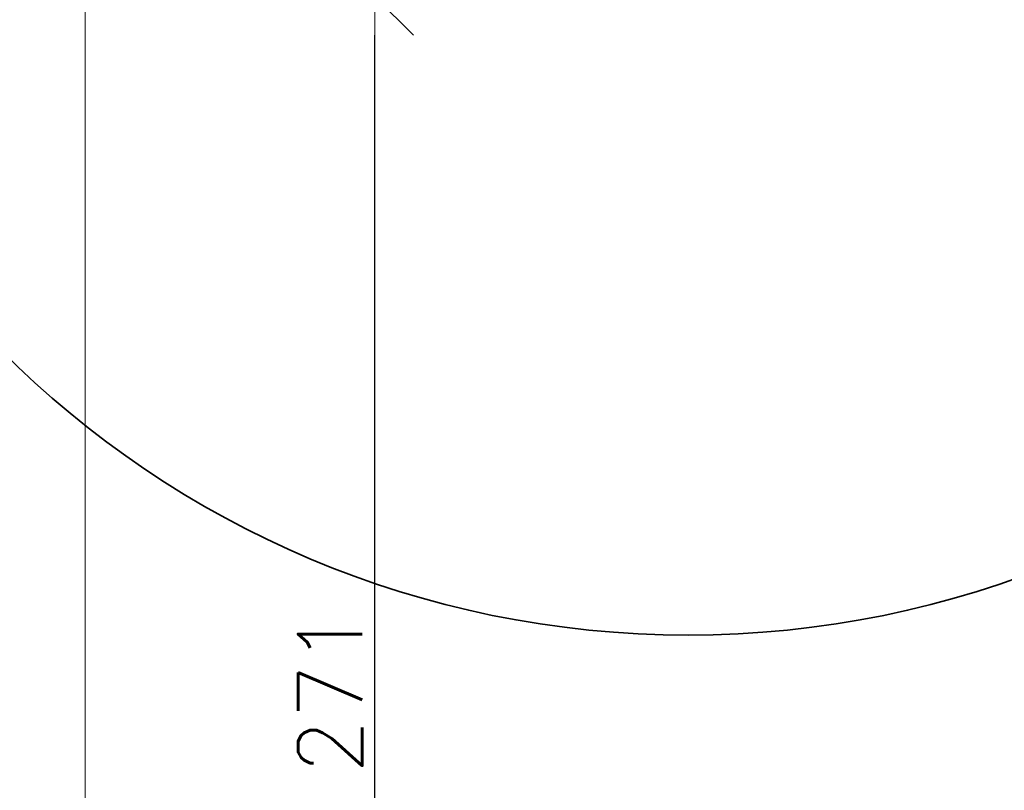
# Model space of a CAD drawing. Header units: millimetres. Extents: x -1893473 to 942156, y -568027 to 942944.
# Tile 63 of 256: x -7138 to -5217, y -296100 to -294596. Entities that reach past the tile are written whole.
import ezdxf

# ---------------------------------------------------------------- set-up
doc = ezdxf.new("R2010")
doc.units = ezdxf.units.MM
doc.header["$LTSCALE"] = 0.2
doc.layers.get('0').update_dxf_attribs({"lineweight": 0})
for name, color, linetype, lineweight in [('!! 1_PROJ widok', 5, 'Continuous', 9), ('!! wymiary osi', 250, 'Continuous', 9), ('DO KONSTRUKCJI', 222, 'Continuous', 35), ('P-Ściana żelbetowa', 50, 'Continuous', 30)]:
    doc.layers.add(name, color=color, linetype=linetype, lineweight=lineweight)
doc.styles.add('TXT', font='simplex.shx')
doc.dimstyles.new('DIM50', dxfattribs={"dimscale": 5, "dimtxt": 2.5, "dimasz": 1.5, "dimexe": 0, "dimexo": 0, "dimgap": 0.5, "dimtad": 1, "dimdec": 4, "dimrnd": 0.5, "dimdsep": 46, "dimtxsty": 'TXT', "dimblk1": 'TICK1', "dimblk2": 'TICK1', "dimsah": 1, "dimcen": 0, "dimse1": 1, "dimse2": 1, "dimclrd": 1, "dimclre": 7, "dimclrt": 9, "dimadec": 0, "dimazin": 0, "dimtfac": 1, "dimtdec": 4, "dimtmove": 2, "dimatfit": 3, "dimldrblk": 'TICK1', "dimfxl": 1, "dimtolj": 1, "dimarcsym": 0})

# ---------------------------------------------------------------- blocks, each defined once
blk = doc.blocks.new('TICK1')
at = {"color": 0}
for p, q in [((0, -1.4), (0, 1.4)), ((0, 0), (-1, 0))]:
    blk.add_line(p, q, dxfattribs=at)
at = {"color": 2}
blk.add_line((-1, -1), (1, 1), dxfattribs=at)
blk = doc.blocks.new('*D5174')
at = {"layer": '!! wymiary osi', "color": 1, "lineweight": -2, "transparency": 16777216}
blk.add_line((-116.53, 724.74), (-116.53, 980.92), dxfattribs=at)
at = {"layer": 'DEFPOINTS', "color": 0, "transparency": 16777216}
for p in [(-173.9, 988.42), (-116.53, 988.42), (-173.9, 717.24)]:
    blk.add_point(p, dxfattribs=at)
at = {"layer": '!! wymiary osi', "color": 1, "lineweight": -2, "transparency": 16777216, "xscale": 7.5, "yscale": 7.5, "zscale": 7.5}
for p, rotation in [((-116.53, 988.42), 90), ((-116.53, 717.24), 270)]:
    blk.add_blockref('TICK1', p, dxfattribs=dict(at, rotation=rotation))
at = {"layer": '!! wymiary osi', "color": 9, "transparency": 16777216, "insert": (-125.28, 852.83), "char_height": 12.5, "attachment_point": 5, "rotation": 90, "style": 'TXT'}
blk.add_mtext('\\A1;271', dxfattribs=at)
blk = doc.blocks.new('A$C776176C1')
at = {"layer": '!! 1_PROJ widok'}
blk.add_line((-173.09591, 709.65799), (-173.09591, 988.41905), dxfattribs=at)
at = {"layer": 'DO KONSTRUKCJI'}
blk.add_circle((-55.43979, 1053.41905), 189.55088, dxfattribs=at)
at = {"layer": '!! wymiary osi'}
dim = blk.add_linear_dim(base=(-116.53477, 988.41905), p1=(-173.90123, 717.24118), p2=(-173.90123, 988.41905), angle=90, dimstyle='DIM50', dxfattribs=at)
dim.commit()
dim.dimension.update_dxf_attribs({"geometry": '*D5174', "text_midpoint": (-125.28477, 852.83012)})

msp = doc.modelspace()

# ---------------------------------------------------------------- block references
at = {"layer": 'P-Ściana żelbetowa', "color": 1, "true_color": 0xf50000, "xscale": 10, "yscale": 10, "zscale": 10}
msp.add_blockref('A$C776176C1', (-5279.63489, -304435.55126), dxfattribs=at)

doc.saveas('drawing.dxf')
